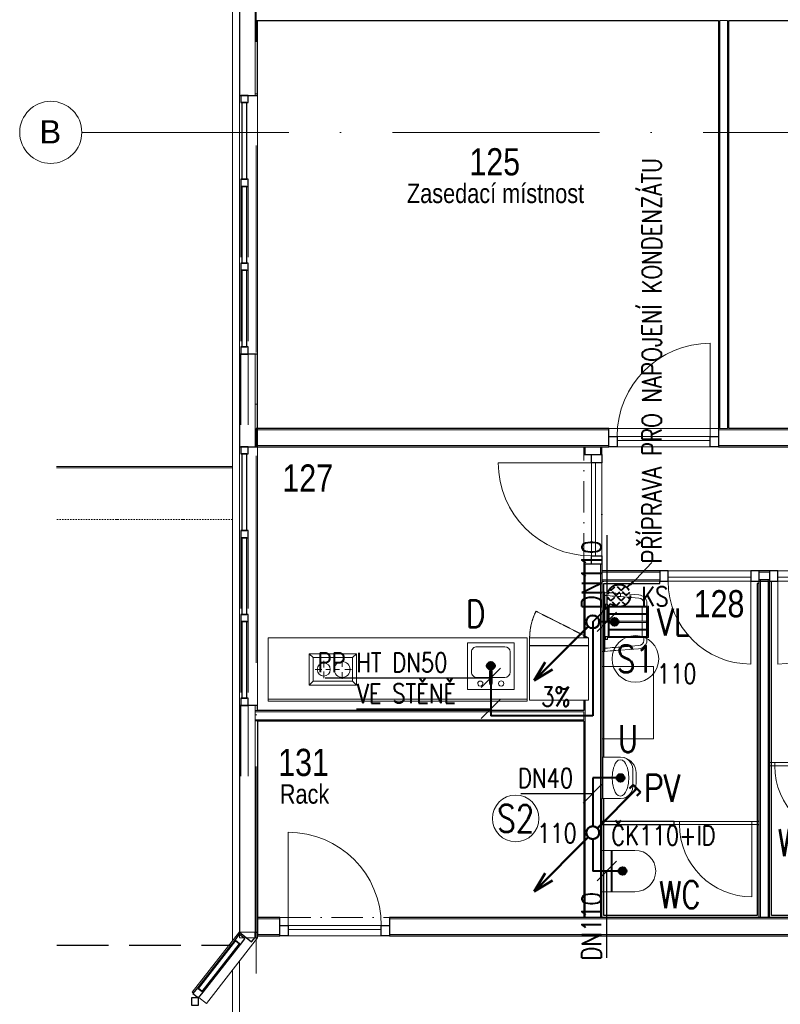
# Model space of a CAD drawing. Header units: millimetres. Extents: x -34728 to 839610, y -480656 to 464976.
# Tile 46 of 69: x 236165 to 243512, y 14897 to 24411. Entities that reach past the tile are written whole.
import ezdxf
from ezdxf.enums import TextEntityAlignment as Align

# ---------------------------------------------------------------- set-up
doc = ezdxf.new("R2010")
doc.units = ezdxf.units.MM
for name, pattern in [('A_CARA_07', [7, 5, -2]), ('A_CARA_15', [7.6, 5, -1.3, 0, -1.3]), ('IMPORT-A_CARA_07', [700, 500, -200]), ('IMPORT-KANVPOVO', [2000, 700, -650, 0, -650]), ('Skryté', [714.375, 476.25, -238.125]), ('ČERCHOVANÁ', [25.4, 12.7, -6.35, 0, -6.35]), ('Čerchovaná 20mm', [3000, 2000, -500, 0, -500]), ('Čerchovaná 3mm', [500, 300, -100, 0, -100]), ('Čárka', [635, 317.5, -317.5])]:
    doc.linetypes.add(name, pattern=pattern)
doc.layers.get('0').update_dxf_attribs({"color": 9})
for name, color, linetype, lineweight in [('05_ŠRAFY', 253, 'Continuous', 9), ('_KANAL TRASA 1', 10, 'IMPORT-KANVPOVO', 70), ('CA_DVERE', 9, 'Continuous', 13), ('CA_DVERE18', 9, 'Continuous', 9), ('CA_DVERE25', 9, 'Continuous', 9), ('CA_DVERE_NEVHRA1', 9, 'Čerchovaná 3mm', 13), ('CA_OPLASTE18', 8, 'Continuous', 13), ('CA_OSY', 9, 'ČERCHOVANÁ', 9), ('CA_PODLAHA25', 9, 'Continuous', 13), ('CA_POHHRA25', 9, 'Continuous', 13), ('CA_REZY', 9, 'Continuous', 25), ('CA_TEXT25', 9, 'Continuous', 9), ('CA_TEXT35', 9, 'Continuous', 9), ('CA_ZARIZPRED', 5, 'Continuous', 13), ('CKBUBLINY', 6, 'Continuous', 18), ('HIDROIDEA_NAHON_ZAKLADY_dwg', 8, 'Continuous', 9), ('ostatni_TL', 7, 'Continuous', 20), ('PL_KANAL', 240, 'Continuous', 40), ('PL_Z-stoupacky2', 2, 'Continuous', 50), ('TEXT25', 3, 'Continuous', 25), ('TEXT35', 1, 'Continuous', 35)]:
    doc.layers.add(name, color=color, linetype=linetype, lineweight=lineweight)
doc.styles.add('Arial_1', font='arial.ttf', dxfattribs={"height": 450})
doc.styles.add('Arial_2', font='arial.ttf', dxfattribs={"width": 0.8, "height": 200})
doc.styles.add('Arial_4', font='arial.ttf', dxfattribs={"width": 0.8, "height": 350})
doc.styles.add('ROMANS', font='romans', dxfattribs={"width": 0.8})

# ---------------------------------------------------------------- blocks, each defined once
blk = doc.blocks.new('A$C806126b3')
at = {"layer": 'PL_KANAL'}
h = blk.add_hatch(color=256, dxfattribs=at)
h.dxf.hatch_style = 1
edge = h.paths.add_edge_path()
edge.add_arc((0, 0), 25, 0, 360)
blk.add_circle((0, 0), 25, dxfattribs=at)
blk = doc.blocks.new('A$C1F353BCB')
at = {"layer": 'PL_Z-stoupacky2', "linetype": 'ByBlock', "ltscale": 10}
for p, q in [((-44.2, -44.2), (-567.5, -567.5)), ((-461.1, -390.2), (-567.5, -567.5)), ((-567.5, -567.5), (-390.2, -461.1))]:
    blk.add_line(p, q, dxfattribs=at)
blk.add_circle((0, 0), 62.5, dxfattribs=at)
blk = doc.blocks.new('A$Cc3c98b1b')
at = {"layer": 'PL_KANAL', "linetype": 'A_CARA_15', "ltscale": 500}
h = blk.add_hatch(dxfattribs=at)
h.set_pattern_fill('ANGLE', color=220, scale=10)
h.set_pattern_definition([(0, (-27881.03, -23070.68), (0, 69.85), [50.8, -19.05]), (90, (-27881.03, -23070.68), (-69.85, 4e-15), [50.8, -19.05])])
h.paths.add_polyline_path([(109.2, 0, 1), (-109.2, 0, 1)])
at = {"layer": 'PL_KANAL', "color": 220, "linetype": 'A_CARA_15', "ltscale": 50}
blk.add_circle((0, 0), 109.2, dxfattribs=at)
blk = doc.blocks.new('A$Cb77a6727')
at = {"layer": 'PL_Z-stoupacky2', "color": 2, "linetype": 'ByBlock', "ltscale": 10}
for p, q in [((44.2, 44.2), (425.6, 425.6)), ((390.2, 461.1), (354.7, 425.6)), ((390.2, 461.1), (461.1, 390.2)), ((461.1, 390.2), (425.6, 354.7))]:
    blk.add_line(p, q, dxfattribs=at)
blk.add_circle((0, 0), 62.5, dxfattribs=at)
blk = doc.blocks.new('CZ-Dveře_otočné_jednokřídlé_OCZ - CZ-Dveře_otočné_jednokřídlé_900-2411362-PŮDORYS _8_000 _ vestavek V7')
at = {"layer": 'CA_DVERE18'}
for p, q in [((-400, 50), (400, 50)), ((-400, -50), (-400, -850))]:
    blk.add_line(p, q, dxfattribs=at)
blk.add_arc((-400, -50), 800, 270, 0, dxfattribs=at)
at = {"layer": 'CA_DVERE25', "lineweight": 25}
for p, q in [((-400, 50), (-480, 50)), ((-480, 50), (-480, -50)), ((-400, -50), (-400, 50)), ((480, 50), (400, 50)), ((400, 50), (400, -50)), ((480, -50), (480, 50)), ((-480, -50), (-400, -50)), ((400, -50), (480, -50))]:
    blk.add_line(p, q, dxfattribs=at)
at = {"layer": 'CA_DVERE25'}
for p, q in [((400, -10), (-400, -10)), ((-400, -10), (-400, -50)), ((-400, -50), (400, -50)), ((400, -50), (400, -10))]:
    blk.add_line(p, q, dxfattribs=at)
at = {"layer": 'CA_DVERE_NEVHRA1'}
blk.add_line((-400, 50), (400, 50), dxfattribs=at)
blk = doc.blocks.new('HIDROIDEA_NAHON_ZAKLADY_dwg-2120815-PŮDORYS _8_000 _ vestavek V7')
at = {"layer": '_KANAL TRASA 1', "color": 8, "linetype": 'IMPORT-A_CARA_07', "lineweight": 25}
blk.add_line((158815.7, 5040.4), (160496.8, 5040.4), dxfattribs=at)
blk = doc.blocks.new('Systémový panel - Panel prosklený_ 50mm-2432688-PŮDORYS _8_000 _ vestavek V7')
at = {"layer": 'CA_OPLASTE18', "lineweight": 25}
for p, q in [((370, 60), (-370, 60)), ((-370, 60), (-370, 10)), ((-370, 10), (370, 10)), ((370, 10), (370, 60))]:
    blk.add_line(p, q, dxfattribs=at)
blk = doc.blocks.new('Obdélníková příčel - 70_70mm-2430907-PŮDORYS _8_000 _ vestavek V7')
at = {"layer": 'CA_POHHRA25'}
for p, q in [((161620, 15268.2), (161620, 14528.2)), ((161690, 14528.2), (161690, 15268.2))]:
    blk.add_line(p, q, dxfattribs=at)
blk = doc.blocks.new('Obdélníková příčel - 70_70mm-2417866-PŮDORYS _8_000 _ vestavek V7')
at = {"layer": 'CA_POHHRA25', "lineweight": 25}
for p, q in [((-70, 0), (0, 0)), ((-70, -70), (-70, 0)), ((0, 0), (0, -70)), ((0, -70), (-70, -70))]:
    blk.add_line(p, q, dxfattribs=at)
blk = doc.blocks.new('Obdélníková příčel - 70_70mm-2417867-PŮDORYS _8_000 _ vestavek V7')
at = {"layer": 'CA_POHHRA25', "lineweight": 25}
for p, q in [((-70, 0), (-70, -70)), ((0, 0), (-70, 0)), ((0, -70), (0, 0)), ((-70, -70), (0, -70))]:
    blk.add_line(p, q, dxfattribs=at)
blk = doc.blocks.new('Obdélníková příčel - 70_70mm-2417864-PŮDORYS _8_000 _ vestavek V7')
at = {"layer": 'CA_POHHRA25', "lineweight": 25}
for p, q in [((-35, 0), (35, 0)), ((-35, -70), (-35, 0)), ((35, 0), (35, -70)), ((35, -70), (-35, -70))]:
    blk.add_line(p, q, dxfattribs=at)
blk = doc.blocks.new('Systémový panel - Panel prosklený_ 50mm-2531088-PŮDORYS _8_000 _ vestavek V7')
at = {"layer": 'CA_OPLASTE18', "lineweight": 25}
for p, q in [((292.9, -10), (-292.9, -10)), ((-292.9, -10), (-292.9, -60)), ((-292.9, -60), (292.9, -60)), ((292.9, -60), (292.9, -10))]:
    blk.add_line(p, q, dxfattribs=at)
blk = doc.blocks.new('Obdélníková příčel - 70_70mm-2531085-PŮDORYS _8_000 _ vestavek V7')
at = {"layer": 'CA_POHHRA25'}
for p, q in [((161200.7, 12484.5), (161561.4, 12946.1)), ((161616.6, 12903), (161255.9, 12441.4))]:
    blk.add_line(p, q, dxfattribs=at)
blk = doc.blocks.new('Obdélníková příčel - 70_70mm-2423727-PŮDORYS _8_000 _ vestavek V7')
at = {"layer": 'CA_POHHRA25', "lineweight": 25}
for p, q in [((-70, 0), (-70, 70)), ((-70, 70), (0, 70)), ((0, 70), (0, 0)), ((0, 0), (-70, 0))]:
    blk.add_line(p, q, dxfattribs=at)
blk = doc.blocks.new('Obdélníková příčel - 70_70mm-2423728-PŮDORYS _8_000 _ vestavek V7')
at = {"layer": 'CA_POHHRA25', "lineweight": 25}
for p, q in [((0, 70), (-70, 70)), ((-70, 70), (-70, 0)), ((0, 0), (0, 70)), ((-70, 0), (0, 0))]:
    blk.add_line(p, q, dxfattribs=at)
blk = doc.blocks.new('HP_Jednokridle-oboustrana-zaruben1 - 700x1970-1359875-PŮDORYS _8_000 _ vestavek V7')
at = {"layer": 'CA_DVERE'}
for p, q in [((-370, 15), (-370, 715)), ((-420, 15), (-370, 15)), ((-370, 15), (-370, -15)), ((-370, 15), (330, 15)), ((330, 15), (330, -15)), ((330, 15), (380, 15)), ((-420, -15), (-370, -15)), ((-370, -15), (330, -15)), ((330, -15), (380, -15))]:
    blk.add_line(p, q, dxfattribs=at)
blk.add_arc((-370, 15), 700, 0, 90, dxfattribs=at)
at = {"layer": 'CA_DVERE_NEVHRA1'}
for p, q in [((-370, 15), (330, 15)), ((330, -15), (-370, -15))]:
    blk.add_line(p, q, dxfattribs=at)
blk = doc.blocks.new('WC 01 - WC-847183-PŮDORYS _8_000 _ vestavek V7')
at = {"layer": 'CA_ZARIZPRED'}
for p, q in [((-200, 20), (-200, -200)), ((200, -200), (200, 20)), ((-200, -200), (200, -200)), ((-200, -210), (-200, -200)), ((200, -210), (-200, -210)), ((-200, -210), (-200, -300)), ((200, -200), (200, -210)), ((200, -300), (200, -210))]:
    blk.add_line(p, q, dxfattribs=at)
blk.add_arc((0, 20), 200, 0, 180, dxfattribs=at)
blk = doc.blocks.new('CZ-Dveře_otočné_jednokřídlé_OCZ - CZ-Dveře_otočné_jednokřídlé_900-2441689-PŮDORYS _8_000 _ vestavek V7')
at = {"layer": 'CA_DVERE18'}
for p, q in [((-400, 50), (400, 50)), ((400, -50), (400, -850))]:
    blk.add_line(p, q, dxfattribs=at)
blk.add_arc((400, -50), 800, 180, 270, dxfattribs=at)
at = {"layer": 'CA_DVERE25', "lineweight": 25}
for p, q in [((-400, 50), (-480, 50)), ((-480, 50), (-480, -50)), ((-400, -50), (-400, 50)), ((480, 50), (400, 50)), ((400, 50), (400, -50)), ((480, -50), (480, 50)), ((-480, -50), (-400, -50)), ((400, -50), (480, -50))]:
    blk.add_line(p, q, dxfattribs=at)
at = {"layer": 'CA_DVERE25'}
for p, q in [((400, -10), (-400, -10)), ((-400, -10), (-400, -50)), ((-400, -50), (400, -50)), ((400, -50), (400, -10))]:
    blk.add_line(p, q, dxfattribs=at)
at = {"layer": 'CA_DVERE_NEVHRA1'}
blk.add_line((-400, 50), (400, 50), dxfattribs=at)
blk = doc.blocks.new('Výlevka - Výlevka-2403445-PŮDORYS _8_000 _ vestavek V7')
at = {"layer": 'CA_ZARIZPRED'}
for p, q in [((-231, 522.5), (-201, 522.5)), ((-231, 492.3), (-201, 492.3)), ((99.2, 537.5), (-201, 537.5)), ((-201, 537.5), (-201, 522.5)), ((-201, 515.9), (-201, 522.5)), ((-201, 515.9), (-201, 142.1)), ((-191.2, 477.3), (-130.6, 477.3)), ((-191, 142.3), (-191, 515.9)), ((87.8, 527.5), (-189.4, 527.5)), ((-189.4, 517.5), (87.8, 517.5)), ((-130.8, 522.5), (-130.8, 153.4)), ((-121, 477.3), (-55.6, 477.3)), ((-120.8, 153.4), (-120.8, 522.5)), ((-55.8, 522.5), (-55.8, 153.4)), ((-46, 477.3), (19.4, 477.3)), ((-45.8, 153.4), (-45.8, 522.5)), ((19.2, 522.5), (19.2, 153.4)), ((29, 477.3), (89.6, 477.3)), ((29.2, 153.4), (29.2, 522.5)), ((89.4, 515.9), (89.4, 142.3)), ((99.2, 522.5), (99.2, 537.5)), ((99.2, 522.5), (99.2, 515.9)), ((99.2, 522.5), (129.2, 522.5)), ((99.2, 492.3), (129.1, 492.3)), ((99.4, 142.3), (99.4, 515.9)), ((-324.1, 267.5), (-310.2, 445.1)), ((-294, 267.5), (-280.1, 443.6)), ((179.3, 442.1), (192.8, 267.5)), ((209.2, 442.5), (222.8, 267.5)), ((-324.1, 267.5), (-294, 267.5)), ((192.8, 267.5), (222.8, 267.5)), ((-335.9, 117.5), (-338.3, 87.5)), ((234.4, 117.5), (-335.9, 117.5)), ((-221, 142.6), (-221, 139.3)), ((-221, 142.6), (-191, 142.6)), ((-221, 121.6), (-221, 139.3)), ((-221, 139.3), (-191, 139.3)), ((-221, 121.6), (-221, 118.9)), ((-221, 121.6), (-191, 121.6)), ((-221, 118.9), (-191, 118.9)), ((-191, 118.9), (-221, 118.9)), ((-221, 118.9), (-200.8, 118.9)), ((-201, 118.9), (-196, 118.9)), ((94.4, 158.4), (-196, 158.4)), ((-196, 148.4), (94.4, 148.4)), ((-196, 118.9), (-191, 118.9)), ((-191, 139.3), (-191, 142.6)), ((-191, 139.3), (-191, 121.6)), ((-191, 118.9), (-191, 121.6)), ((89.4, 142.6), (89.4, 139.3)), ((119.4, 142.6), (89.4, 142.6)), ((89.4, 121.6), (89.4, 139.3)), ((119.4, 139.3), (89.4, 139.3)), ((89.4, 121.6), (89.4, 118.9)), ((119.4, 121.6), (89.4, 121.6)), ((89.4, 118.9), (119.4, 118.9)), ((89.4, 118.9), (119.4, 118.9)), ((89.4, 118.9), (94.4, 118.9)), ((94.4, 118.9), (99.4, 118.9)), ((119.4, 118.9), (99.2, 118.9)), ((119.4, 139.3), (119.4, 142.6)), ((119.4, 139.3), (119.4, 121.6)), ((119.4, 118.9), (119.4, 121.6)), ((236.7, 87.5), (234.4, 117.5))]:
    blk.add_line(p, q, dxfattribs=at)
at = {"layer": 'CA_ZARIZPRED', "flags": 128}
for points in [[(-189.4, 527.5), (-189.9, 527.5), (-190.3, 527.5), (-190.8, 527.4), (-191.3, 527.4), (-191.7, 527.3), (-192.2, 527.2), (-192.6, 527), (-193.1, 526.9), (-193.5, 526.8), (-193.9, 526.6), (-194.3, 526.4), (-194.8, 526.2), (-195.2, 526), (-195.6, 525.7), (-196, 525.5), (-196.3, 525.2), (-196.7, 524.9), (-197, 524.6), (-197.4, 524.3), (-197.7, 524), (-198, 523.6), (-198.3, 523.3), (-198.6, 522.9), (-198.9, 522.6), (-199.2, 522.2), (-199.4, 521.8), (-199.6, 521.4), (-199.8, 521), (-200, 520.5), (-200.2, 520.1), (-200.4, 519.7), (-200.5, 519.2), (-200.6, 518.8), (-200.7, 518.3), (-200.8, 517.9), (-200.9, 517.4), (-200.9, 517), (-201, 516.5), (-201, 516), (-201, 515.9)], [(-191, 515.9), (-191, 516), (-191, 516), (-191, 516.1), (-191, 516.2), (-191, 516.2), (-190.9, 516.3), (-190.9, 516.4), (-190.9, 516.4), (-190.9, 516.5), (-190.9, 516.5), (-190.8, 516.6), (-190.8, 516.6), (-190.8, 516.7), (-190.8, 516.8), (-190.7, 516.8), (-190.7, 516.9), (-190.6, 516.9), (-190.6, 517), (-190.6, 517), (-190.5, 517.1), (-190.5, 517.1), (-190.4, 517.1), (-190.4, 517.2), (-190.3, 517.2), (-190.3, 517.2), (-190.2, 517.3), (-190.2, 517.3), (-190.1, 517.3), (-190, 517.4), (-190, 517.4), (-189.9, 517.4), (-189.9, 517.4), (-189.8, 517.5), (-189.7, 517.5), (-189.7, 517.5), (-189.6, 517.5), (-189.6, 517.5), (-189.5, 517.5), (-189.4, 517.5), (-189.4, 517.5)], [(99.4, 515.9), (99.4, 516.4), (99.4, 516.8), (99.3, 517.3), (99.2, 517.8), (99.2, 518.2), (99.1, 518.7), (98.9, 519.1), (98.8, 519.6), (98.7, 520), (98.5, 520.4), (98.3, 520.8), (98.1, 521.3), (97.9, 521.7), (97.6, 522.1), (97.4, 522.5), (97.1, 522.8), (96.8, 523.2), (96.5, 523.6), (96.2, 523.9), (95.9, 524.2), (95.5, 524.5), (95.2, 524.8), (94.8, 525.1), (94.5, 525.4), (94.1, 525.7), (93.7, 525.9), (93.3, 526.1), (92.9, 526.3), (92.4, 526.5), (92, 526.7), (91.6, 526.9), (91.1, 527), (90.7, 527.1), (90.2, 527.2), (89.8, 527.3), (89.3, 527.4), (88.9, 527.5), (88.4, 527.5), (87.9, 527.5), (87.8, 527.5)], [(87.8, 517.5), (87.9, 517.5), (87.9, 517.5), (88, 517.5), (88.1, 517.5), (88.1, 517.5), (88.2, 517.5), (88.2, 517.4), (88.3, 517.4), (88.4, 517.4), (88.4, 517.4), (88.5, 517.3), (88.5, 517.3), (88.6, 517.3), (88.7, 517.3), (88.7, 517.2), (88.8, 517.2), (88.8, 517.1), (88.9, 517.1), (88.9, 517.1), (88.9, 517), (89, 517), (89, 516.9), (89.1, 516.9), (89.1, 516.8), (89.1, 516.8), (89.2, 516.7), (89.2, 516.7), (89.2, 516.6), (89.3, 516.5), (89.3, 516.5), (89.3, 516.4), (89.3, 516.4), (89.3, 516.3), (89.4, 516.2), (89.4, 516.2), (89.4, 516.1), (89.4, 516.1), (89.4, 516), (89.4, 515.9), (89.4, 515.9)], [(-335.9, 117.5), (-334, 142.5), (-332.1, 166.8), (-330.3, 188.7), (-328.9, 206.9)], [(-328.9, 206.9), (-327.6, 224), (-325.9, 244.6), (-324.1, 267.5)], [(-305.8, 117.5), (-303.9, 142.5), (-302, 166.8), (-300.2, 188.7), (-298.8, 206.9)], [(-298.8, 206.9), (-297.4, 224), (-295.8, 244.6), (-294, 267.5)], [(192.8, 267.5), (194.5, 244.6), (196.1, 224), (197.4, 206.9)], [(197.4, 206.9), (198.8, 188.7), (200.5, 166.8), (202.4, 142.5), (204.3, 117.5)], [(222.8, 267.5), (224.5, 244.6), (226.1, 224), (227.5, 206.9)], [(227.5, 206.9), (228.9, 188.7), (230.6, 166.8), (232.4, 142.5), (234.4, 117.5)]]:
    blk.add_lwpolyline(points, dxfattribs=at)
at = {"layer": 'CA_ZARIZPRED'}
for centre, radius, start, end in [((-231, 443.3), 79.2, 90, 178.74066), ((-231, 443.2), 49.1, 90, 179.55971), ((129.1, 442.1), 50.2, 0, 90), ((129.2, 442.5), 80, 360, 90), ((-50.8, 209.5), 20, 105, 255), ((-50.8, 209.5), 20, 285, 75)]:
    blk.add_arc(centre, radius, start, end, dxfattribs=at)
blk = doc.blocks.new('Umyvadlo - 40x30 cm-2331935-PŮDORYS _8_000 _ vestavek V7')
at = {"layer": 'CA_ZARIZPRED'}
for p, q in [((-200, -7.6), (-200, 0)), ((-200, 0), (200, 0)), ((-200, -10), (-200, -180)), ((200, -10), (-200, -10)), ((200, 0), (200, -7.6)), ((200, -180), (200, -10)), ((-80, -300), (80, -300)), ((50, -330), (-50, -330))]:
    blk.add_line(p, q, dxfattribs=at)
at = {"layer": 'CA_ZARIZPRED', "flags": 128}
for points in [[(-200, -180), (-200, -162.9), (-200, -145.3), (-200, -127.2), (-200, -122.9)], [(-200, -180), (-195.9, -211.1), (-183.9, -240), (-164.9, -264.9), (-140, -283.9), (-111.1, -295.9), (-80, -300)], [(-176, -180), (-170, -159.2), (-155.8, -142.8), (-137.8, -130.2), (-118.1, -120.7), (-97.4, -113.4), (-76.1, -107.9), (-54.6, -104), (-32.9, -101.4), (-10.9, -100.2), (11, -100.2), (32.9, -101.4), (54.6, -103.9), (76.2, -107.9), (97.4, -113.4), (118.1, -120.7), (137.8, -130.2), (155.7, -142.7), (169.9, -159.2), (176, -180)], [(176, -180), (169.9, -200.8), (155.7, -217.3), (137.8, -229.8), (118.1, -239.3), (97.4, -246.6), (76.2, -252.1), (54.6, -256.1), (32.9, -258.6), (11, -259.8), (-10.9, -259.8), (-32.9, -258.6), (-54.6, -256), (-76.1, -252.1), (-97.4, -246.6), (-118.1, -239.3), (-137.8, -229.8), (-155.8, -217.2), (-170, -200.8), (-176, -180)], [(80, -300), (111.1, -295.9), (140, -283.9), (164.9, -264.9), (183.9, -240), (195.9, -211.1), (200, -180)], [(200, -122.9), (200, -127.2), (200, -145.3), (200, -162.9), (200, -180)]]:
    blk.add_lwpolyline(points, dxfattribs=at)
at = {"layer": 'CA_ZARIZPRED'}
for centre, radius, start, end in [((0, -180), 18.8, 360, 180), ((0, -180), 18.8, 180, 360), ((-50, -180), 150, 193.31167, 270), ((50, -180), 150, 270, 346.68833)]:
    blk.add_arc(centre, radius, start, end, dxfattribs=at)
for points in [[(-200, -10), (-200, -10), (-200, -9.3), (-200, -5.9), (-200, -2.2), (-200, 0)], [(200, 0), (200, -2.2), (200, -5.9), (200, -9.3), (200, -10), (200, -10)]]:
    blk.add_open_spline(points, degree=3, dxfattribs=at)
blk = doc.blocks.new('CZ-Dveře_otočné_jednokřídlé_OCZ - CZ-Dveře_otočné_jednokřídlé_900-2444197-PŮDORYS _8_000 _ vestavek V7')
at = {"layer": 'CA_DVERE18'}
for p, q in [((450, 12.5), (450, 912.5)), ((-450, -87.5), (450, -87.5))]:
    blk.add_line(p, q, dxfattribs=at)
blk.add_arc((450, 12.5), 900, 90, 180, dxfattribs=at)
at = {"layer": 'CA_DVERE25', "lineweight": 25}
for p, q in [((-530, -87.5), (-530, 12.5)), ((-530, 12.5), (-450, 12.5)), ((-450, 12.5), (-450, -87.5)), ((450, -87.5), (450, 12.5)), ((450, 12.5), (530, 12.5)), ((530, 12.5), (530, -87.5)), ((-450, -87.5), (-530, -87.5)), ((530, -87.5), (450, -87.5))]:
    blk.add_line(p, q, dxfattribs=at)
at = {"layer": 'CA_DVERE25'}
for p, q in [((-450, -27.5), (-450, 12.5)), ((-450, 12.5), (450, 12.5)), ((450, 12.5), (450, -27.5)), ((450, -27.5), (-450, -27.5))]:
    blk.add_line(p, q, dxfattribs=at)
at = {"layer": 'CA_DVERE_NEVHRA1'}
for p, q in [((-530, 87.5), (530, 87.5)), ((-450, -87.5), (450, -87.5))]:
    blk.add_line(p, q, dxfattribs=at)
blk = doc.blocks.new('M_Chladnička - 600 x 660mm-807744-PŮDORYS _8_000 _ vestavek V7')
at = {"layer": 'CA_ZARIZPRED', "color": 9}
for p, q in [((-338.8, -257.6), (-338.8, 266.2)), ((-338.8, 266.2), (231.2, 266.2)), ((231.2, 266.2), (231.2, -257.6)), ((231.2, -257.6), (-338.8, -257.6)), ((-338.8, -257.6), (-338.8, -333.8)), ((231.2, -257.6), (-338.8, -257.6)), ((231.2, -260.8), (-338.8, -260.8)), ((-338.8, -260.8), (-338.8, -333.8)), ((231.2, -333.8), (231.2, -257.6)), ((231.2, -333.8), (231.2, -260.8)), ((-338.8, -333.8), (231.2, -333.8)), ((-338.8, -333.8), (231.2, -333.8))]:
    blk.add_line(p, q, dxfattribs=at)
at = {"layer": 'CA_ZARIZPRED', "color": 9, "linetype": 'A_CARA_07', "lineweight": 9}
blk.add_line((169.3, -592.1), (-338.8, -333.8), dxfattribs=at)
blk.add_arc((-338.8, -333.8), 570, 333.05584, 0, dxfattribs=at)
blk = doc.blocks.new('Kuchyňská linka_ malá1 - 1372mm-2331933-PŮDORYS _8_000 _ vestavek V7')
at = {"layer": 'CA_ZARIZPRED', "linetype": 'A_CARA_07', "lineweight": 9}
blk.add_line((-1231.3, -610), (1268.7, -610), dxfattribs=at)
blk = doc.blocks.new('M_Deska linky s výlevkou1 - Hloubka 600mm 2-2334104-PŮDORYS _8_000 _ vestavek V7')
at = {"layer": 'CA_ZARIZPRED', "color": 9, "lineweight": 9}
for p, q in [((1299.5, 0), (-1200.5, 0)), ((-1200.5, 0), (-1200.5, -610)), ((1299.5, -610), (1299.5, 0)), ((-1200.5, -19.1), (1299.5, -19.1)), ((-1200.5, -610), (1299.5, -610))]:
    blk.add_line(p, q, dxfattribs=at)
blk = doc.blocks.new('M_Kuchyňský dřez_ ostrůvek - 450 x 450mm-807841-PŮDORYS _8_000 _ vestavek V7')
at = {"layer": 'CA_ZARIZPRED'}
for p, q in [((240.7, 227.3), (-209.3, 227.3)), ((-209.3, 227.3), (-209.3, -222.7)), ((240.7, -222.7), (240.7, 227.3)), ((3, 113), (-120.4, 113)), ((3, 170.2), (3, 53.1)), ((28.4, 170.2), (28.4, 53.1)), ((151.8, 113), (28.4, 113)), ((-171.2, 62.2), (-171.2, -133.8)), ((202.6, -133.8), (202.6, 62.2)), ((-120.4, -184.6), (151.8, -184.6)), ((-209.3, -222.7), (240.7, -222.7))]:
    blk.add_line(p, q, dxfattribs=at)
for centre, radius, start, end in [((-84.3, 170.2), 25.4, 360, 180), ((117.3, 172.3), 25.4, 360, 180), ((-120.4, 62.2), 50.8, 90, 180), ((-84.3, 170.2), 25.4, 180, 0), ((15.7, 170.2), 12.7, 360, 180), ((117.3, 172.3), 25.4, 180, 0), ((151.8, 62.2), 50.8, 360, 90), ((15.7, 0), 25.4, 360, 180), ((15.7, 0), 25.4, 180, 0), ((15.7, 53.1), 12.7, 180, 0), ((-120.4, -133.8), 50.8, 180, 270), ((151.8, -133.8), 50.8, 270, 0)]:
    blk.add_arc(centre, radius, start, end, dxfattribs=at)
blk = doc.blocks.new('M_Sporák_ 2 jedn_ - 305 x 457mm-807844-PŮDORYS _8_000 _ vestavek V7')
at = {"layer": 'CA_ZARIZPRED', "color": 9}
for p, q in [((-76.3, 258.7), (-38.2, 220.6)), ((-76.3, -198.3), (-76.3, 258.7)), ((-76.3, 258.7), (228.7, 258.7)), ((-38.2, -160.2), (-38.2, 220.6)), ((-38.2, 220.6), (190.6, 220.6)), ((76.2, 144.4), (76.2, 207.9)), ((228.7, 258.7), (190.6, 220.6)), ((190.6, 220.6), (190.6, -160.2)), ((228.7, 258.7), (228.7, -198.3)), ((50.8, 119), (-12.7, 119)), ((101.6, 119), (165.1, 119)), ((76.2, 93.6), (76.2, 55.6)), ((57.2, -58.6), (-6.3, -58.6)), ((76.2, -39.5), (76.2, -1.5)), ((76.2, -77.6), (76.2, -141.1)), ((95.3, -58.6), (158.8, -58.6)), ((-76.3, -198.3), (-38.2, -160.2)), ((190.6, -160.2), (-38.2, -160.2)), ((228.7, -198.3), (190.6, -160.2)), ((228.7, -198.3), (-76.3, -198.3))]:
    blk.add_line(p, q, dxfattribs=at)
for centre, radius, start, end in [((76.2, 119), 76.2, 360, 180), ((76.2, 119), 76.2, 180, 0), ((76.2, -58.6), 63.5, 360, 180), ((76.2, -58.6), 63.5, 180, 0)]:
    blk.add_arc(centre, radius, start, end, dxfattribs=at)
blk = doc.blocks.new('CZ-Dveře_otočné_jednokřídlé_OCZ - CZ-Dveře_otočné_jednokřídlé_900-2553203-PŮDORYS _8_000 _ vestavek V7')
at = {"layer": 'CA_DVERE18'}
for p, q in [((-450, 12.5), (-450, 912.5)), ((-450, -87.5), (450, -87.5))]:
    blk.add_line(p, q, dxfattribs=at)
blk.add_arc((-450, 12.5), 900, 360, 90, dxfattribs=at)
at = {"layer": 'CA_DVERE25', "lineweight": 25}
for p, q in [((-530, -87.5), (-530, 12.5)), ((-530, 12.5), (-450, 12.5)), ((-450, 12.5), (-450, -87.5)), ((450, -87.5), (450, 12.5)), ((450, 12.5), (530, 12.5)), ((530, 12.5), (530, -87.5)), ((-450, -87.5), (-530, -87.5)), ((530, -87.5), (450, -87.5))]:
    blk.add_line(p, q, dxfattribs=at)
at = {"layer": 'CA_DVERE25'}
for p, q in [((-450, -27.5), (-450, 12.5)), ((-450, 12.5), (450, 12.5)), ((450, 12.5), (450, -27.5)), ((450, -27.5), (-450, -27.5))]:
    blk.add_line(p, q, dxfattribs=at)
at = {"layer": 'CA_DVERE_NEVHRA1'}
for p, q in [((-530, 87.5), (530, 87.5)), ((-450, -87.5), (450, -87.5))]:
    blk.add_line(p, q, dxfattribs=at)
blk = doc.blocks.new('Osnova - Bublina osnovy 12mm-4850-PŮDORYS _8_000 _ vestavek V7')
at = {"layer": 'CA_TEXT35'}
blk.add_circle((0, 0), 6, dxfattribs=at)
blk = doc.blocks.new('A$Ceaa222a8')
at = {"layer": 'CA_OSY', "linetype": 'Čerchovaná 20mm'}
for p, q in [((0, -1127.4), (0, 22804.4)), ((-1685.5, 13000), (14358.6, 13000))]:
    blk.add_line(p, q, dxfattribs=at)
at = {"layer": 'CA_OSY'}
blk.add_line((-230, 9260), (-1929, 9260), dxfattribs=at)
at = {"layer": 'CA_PODLAHA25'}
for p, q in [((3405, 10137.5), (4465, 10137.5)), ((-1929, 9770), (-230, 9770)), ((1207.4, 5237.5), (307.4, 5237.5)), ((-162.5, 4992.3), (-162.5, 2280.3))]:
    blk.add_line(p, q, dxfattribs=at)
at = {"layer": 'CA_PODLAHA25', "color": 254}
blk.add_line((-230, 9760), (-1929, 9760), dxfattribs=at)
at = {"layer": 'CA_POHHRA25'}
for p, q in [((-230, 5190.2), (-230, 21100.1)), ((-12.5, 20882.6), (-12.5, 13357.7)), ((-12.5, 14082.4), (12.5, 14082.4)), ((4477.5, 10137.5), (4477.5, 14082.4)), ((4552.5, 14082.4), (4477.5, 14082.4)), ((4552.5, 10137.5), (4552.5, 14082.4)), ((-162.5, 10857.7), (-162.5, 13357.7)), ((12.5, 13357.7), (12.5, 10857.7)), ((-12.5, 10857.7), (-12.5, 9962.5)), ((3405, 10125), (0, 10125)), ((9565, 10125), (4465, 10125)), ((4477.5, 10137.5), (4552.5, 10137.5)), ((-162.5, 7462.5), (-162.5, 9962.5)), ((3405, 9975), (0, 9975)), ((12.5, 9962.5), (12.5, 7462.5)), ((3175, 9888), (3175, 9958)), ((3325, 9888), (3325, 9958)), ((9565, 9975), (4465, 9975)), ((3175, 8115), (3175, 8828)), ((3325, 5412.5), (3325, 8828)), ((3897.4, 8750), (3337.5, 8750)), ((3897.4, 8675), (3337.5, 8675)), ((3357.5, 8662.5), (3897.4, 8662.5)), ((4957.4, 8750), (4857.4, 8750)), ((4869.9, 8675), (4869.9, 5412.5)), ((4944.9, 8675), (4944.9, 5412.5)), ((3337.5, 7840.1), (3337.5, 7140.1)), ((3837.5, 7840.1), (3337.5, 7840.1)), ((3837.5, 7140.1), (3837.5, 7840.1)), ((-12.5, 5271.2), (-12.5, 7462.5)), ((3175, 5412.5), (3175, 7515)), ((-12.5, 7412.5), (12.5, 7412.5)), ((3162.5, 7400), (-12.5, 7400)), ((3162.5, 7325), (3162.5, 7400)), ((3162.5, 7325), (-12.5, 7325)), ((-12.5, 7312.5), (12.5, 7312.5)), ((3337.5, 7140.1), (3837.5, 7140.1)), ((227.4, 5400), (12.5, 5400)), ((10827.4, 5400), (1287.4, 5400)), ((-619.9, 4691.2), (-162.5, 5276.6)), ((-162.5, 5216.3), (-162.5, 5271.2)), ((-162.5, 5271.2), (-12.5, 5271.2)), ((227.4, 5250), (12.5, 5250)), ((12.5, 5237.5), (12.5, 5216.3)), ((10827.4, 5250), (1287.4, 5250)), ((12.5, 5216.3), (-482, 4583.4)), ((-162.5, 5216.3), (12.5, 5216.3)), ((-230, 2366.7), (-230, 4905.9)), ((-619.9, 4691.2), (-609.6, 4683.1)), ((-554.4, 4640), (-482, 4583.4))]:
    blk.add_line(p, q, dxfattribs=at)
at = {"layer": 'CA_REZY'}
for p, q in [((-162.5, 21032.6), (-162.5, 13357.7)), ((12.5, 14082.4), (4465, 14082.4)), ((12.5, 13357.7), (12.5, 14082.4)), ((4465, 14082.4), (4465, 10062.5)), ((4565, 10137.5), (4565, 14082.4)), ((4565, 14082.4), (11987.4, 14082.4)), ((-162.5, 13357.7), (12.5, 13357.7)), ((12.5, 10857.7), (-162.5, 10857.7)), ((-162.5, 10857.7), (-162.5, 9962.5)), ((12.5, 9962.5), (12.5, 10857.7)), ((3405, 10137.5), (0, 10137.5)), ((0, 10137.5), (0, 9962.5)), ((3405, 10062.5), (3405, 10137.5)), ((9565, 10137.5), (4565, 10137.5)), ((-162.5, 9962.5), (3405, 9962.5)), ((3162.5, 9958), (3162.5, 9888)), ((3337.5, 9958), (3162.5, 9958)), ((3337.5, 9888), (3337.5, 9958)), ((4465, 9962.5), (9565, 9962.5)), ((3162.5, 9888), (3237.5, 9888)), ((3162.5, 8828), (3162.5, 8115)), ((3237.5, 8828), (3162.5, 8828)), ((3337.5, 8828), (3337.5, 6962.5)), ((3897.4, 8762.5), (3337.5, 8762.5)), ((4957.4, 8762.5), (4857.4, 8762.5)), ((3337.5, 8662.5), (3357.5, 8662.5)), ((3897.4, 8642.5), (3897.4, 8662.5)), ((4957.4, 8675), (4857.4, 8675)), ((4857.4, 8662.5), (4957.4, 8662.5)), ((4857.4, 5412.5), (4857.4, 8662.5)), ((4957.4, 5412.5), (4957.4, 8662.5)), ((4977.4, 5432.5), (4977.4, 8662.5)), ((3357.5, 6962.5), (3357.5, 8642.5)), ((3357.5, 8642.5), (3897.4, 8642.5)), ((4837.4, 8642.5), (4837.4, 5432.5)), ((4857.4, 8642.5), (4837.4, 8642.5)), ((12.5, 7462.5), (-162.5, 7462.5)), ((-162.5, 7462.5), (-162.5, 5271.2)), ((12.5, 7412.5), (12.5, 7462.5)), ((3162.5, 7515), (3162.5, 7412.5)), ((3162.5, 7412.5), (12.5, 7412.5)), ((12.5, 7312.5), (12.5, 5237.5)), ((12.5, 7312.5), (3162.5, 7312.5)), ((3162.5, 7312.5), (3162.5, 5412.5)), ((3337.5, 5412.5), (3337.5, 6562.5)), ((3357.5, 5432.5), (3357.5, 6562.5)), ((4037.4, 6342.5), (3337.5, 6342.5)), ((3337.5, 6312.5), (4037.4, 6312.5)), ((4037.4, 6312.5), (4037.4, 6342.5)), ((4857.4, 6342.5), (4837.4, 6342.5)), ((4837.4, 6312.5), (4857.4, 6312.5)), ((4837.4, 5432.5), (3357.5, 5432.5)), ((6767.4, 5432.5), (4977.4, 5432.5)), ((227.4, 5412.5), (12.5, 5412.5)), ((227.4, 5337.5), (227.4, 5412.5)), ((10827.4, 5412.5), (1287.4, 5412.5)), ((1287.4, 5412.5), (1287.4, 5337.5)), ((-162.5, 5271.2), (-45.1, 5179.5)), ((-12.5, 5271.2), (12.5, 5271.2)), ((-12.5, 5221.2), (-12.5, 5271.2)), ((12.5, 5237.5), (227.4, 5237.5)), ((1287.4, 5237.5), (10827.4, 5237.5)), ((-45.1, 5179.5), (-12.5, 5221.2))]:
    blk.add_line(p, q, dxfattribs=at)
at = {"layer": 'CA_DVERE', "rotation": 180}
for p in [(5337.4, 6895), (4417.4, 6327.5)]:
    blk.add_blockref('HP_Jednokridle-oboustrana-zaruben1 - 700x1970-1359875-PŮDORYS _8_000 _ vestavek V7', p, dxfattribs=at)
at = {"layer": 'CA_DVERE_NEVHRA1'}
for name, p in [('CZ-Dveře_otočné_jednokřídlé_OCZ - CZ-Dveře_otočné_jednokřídlé_900-2444197-PŮDORYS _8_000 _ vestavek V7', (3935, 10050)), ('CZ-Dveře_otočné_jednokřídlé_OCZ - CZ-Dveře_otočné_jednokřídlé_900-2441689-PŮDORYS _8_000 _ vestavek V7', (4377.4, 8712.5)), ('CZ-Dveře_otočné_jednokřídlé_OCZ - CZ-Dveře_otočné_jednokřídlé_900-2411362-PŮDORYS _8_000 _ vestavek V7', (5437.4, 8712.5)), ('CZ-Dveře_otočné_jednokřídlé_OCZ - CZ-Dveře_otočné_jednokřídlé_900-2553203-PŮDORYS _8_000 _ vestavek V7', (757.4, 5325))]:
    blk.add_blockref(name, p, dxfattribs=at)
at = {"layer": 'CA_DVERE_NEVHRA1', "rotation": 90}
blk.add_blockref('CZ-Dveře_otočné_jednokřídlé_OCZ - CZ-Dveře_otočné_jednokřídlé_900-2444197-PŮDORYS _8_000 _ vestavek V7', (3250, 9358), dxfattribs=at)
at = {"layer": 'CA_OPLASTE18'}
for name, p, rotation in [('Systémový panel - Panel prosklený_ 50mm-2432688-PŮDORYS _8_000 _ vestavek V7', (-80, 12917.7), 90), ('Systémový panel - Panel prosklený_ 50mm-2432688-PŮDORYS _8_000 _ vestavek V7', (-80, 12107.7), 90), ('Systémový panel - Panel prosklený_ 50mm-2432688-PŮDORYS _8_000 _ vestavek V7', (-80, 11297.7), 90), ('Systémový panel - Panel prosklený_ 50mm-2432688-PŮDORYS _8_000 _ vestavek V7', (-80, 9522.5), 90), ('Systémový panel - Panel prosklený_ 50mm-2432688-PŮDORYS _8_000 _ vestavek V7', (-80, 8712.5), 90), ('Systémový panel - Panel prosklený_ 50mm-2432688-PŮDORYS _8_000 _ vestavek V7', (-80, 7902.5), 90), ('Systémový panel - Panel prosklený_ 50mm-2531088-PŮDORYS _8_000 _ vestavek V7', (-333.8, 4922.3), 231.9999999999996)]:
    blk.add_blockref(name, p, dxfattribs=dict(at, rotation=rotation))
at = {"layer": 'CA_POHHRA25', "extrusion": (0, 0, -1)}
for name, p, rotation in [('Obdélníková příčel - 70_70mm-2417866-PŮDORYS _8_000 _ vestavek V7', (80, 13357.7), 90), ('Obdélníková příčel - 70_70mm-2417864-PŮDORYS _8_000 _ vestavek V7', (80, 12512.7), 90), ('Obdélníková příčel - 70_70mm-2417864-PŮDORYS _8_000 _ vestavek V7', (80, 11702.7), 90), ('Obdélníková příčel - 70_70mm-2417866-PŮDORYS _8_000 _ vestavek V7', (80, 9962.5), 90), ('Obdélníková příčel - 70_70mm-2417864-PŮDORYS _8_000 _ vestavek V7', (80, 9117.5), 90), ('Obdélníková příčel - 70_70mm-2417864-PŮDORYS _8_000 _ vestavek V7', (80, 8307.5), 90), ('Obdélníková příčel - 70_70mm-2423727-PŮDORYS _8_000 _ vestavek V7', (557.3, 4636.3), 308.0000000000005), ('Obdélníková příčel - 70_70mm-2417866-PŮDORYS _8_000 _ vestavek V7', (557.3, 4636.3), 90)]:
    blk.add_blockref(name, p, dxfattribs=dict(at, rotation=rotation))
at = {"layer": 'CA_POHHRA25'}
for name, p in [('Obdélníková příčel - 70_70mm-2430907-PŮDORYS _8_000 _ vestavek V7', (-161770, -2734.6)), ('Obdélníková příčel - 70_70mm-2430907-PŮDORYS _8_000 _ vestavek V7', (-161770, -3544.6)), ('Obdélníková příčel - 70_70mm-2430907-PŮDORYS _8_000 _ vestavek V7', (-161770, -4354.6)), ('Obdélníková příčel - 70_70mm-2430907-PŮDORYS _8_000 _ vestavek V7', (-161770, -6129.9)), ('Obdélníková příčel - 70_70mm-2430907-PŮDORYS _8_000 _ vestavek V7', (-161770, -6939.9)), ('Obdélníková příčel - 70_70mm-2430907-PŮDORYS _8_000 _ vestavek V7', (-161770, -7749.9)), ('Obdélníková příčel - 70_70mm-2531085-PŮDORYS _8_000 _ vestavek V7', (-161770, -7749.9))]:
    blk.add_blockref(name, p, dxfattribs=at)
for name, p, rotation in [('Obdélníková příčel - 70_70mm-2417867-PŮDORYS _8_000 _ vestavek V7', (-80, 10857.7), 270), ('Obdélníková příčel - 70_70mm-2417867-PŮDORYS _8_000 _ vestavek V7', (-80, 7462.5), 270), ('Obdélníková příčel - 70_70mm-2423728-PŮDORYS _8_000 _ vestavek V7', (-110.4, 5208.3), 51.99999999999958)]:
    blk.add_blockref(name, p, dxfattribs=dict(at, rotation=rotation))
at = {"layer": 'CA_TEXT35', "xscale": 49.99999999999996, "yscale": 49.99999999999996, "zscale": 49.99999999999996, "rotation": 270}
blk.add_blockref('Osnova - Bublina osnovy 12mm-4850-PŮDORYS _8_000 _ vestavek V7', (-1985.5, 13000), dxfattribs=at)
at = {"layer": 'CA_ZARIZPRED'}
for name, p, rotation in [('Výlevka - Výlevka-2403445-PŮDORYS _8_000 _ vestavek V7', (3250, 8219.7), 270), ('M_Kuchyňský dřez_ ostrůvek - 450 x 450mm-807841-PŮDORYS _8_000 _ vestavek V7', (2280.9, 7845.5), 180), ('M_Sporák_ 2 jedn_ - 305 x 457mm-807844-PŮDORYS _8_000 _ vestavek V7', (710, 7886.2), 270), ('Umyvadlo - 40x30 cm-2331935-PŮDORYS _8_000 _ vestavek V7', (3337.5, 6762.5), 90), ('WC 01 - WC-847183-PŮDORYS _8_000 _ vestavek V7', (3637.5, 5862.5), 270)]:
    blk.add_blockref(name, p, dxfattribs=dict(at, rotation=rotation))
at = {"layer": 'CA_ZARIZPRED', "linetype": 'Skryté', "lineweight": 9, "rotation": 180}
blk.add_blockref('M_Chladnička - 600 x 660mm-807744-PŮDORYS _8_000 _ vestavek V7', (2871.4, 7781.2), dxfattribs=at)
at = {"layer": 'CA_ZARIZPRED', "linetype": 'Čárka', "lineweight": 9, "rotation": 180}
blk.add_blockref('Kuchyňská linka_ malá1 - 1372mm-2331933-PŮDORYS _8_000 _ vestavek V7', (1384, 7505), dxfattribs=at)
at = {"layer": 'CA_ZARIZPRED', "lineweight": 9, "rotation": 180}
blk.add_blockref('M_Deska linky s výlevkou1 - Hloubka 600mm 2-2334104-PŮDORYS _8_000 _ vestavek V7', (1414.8, 7505), dxfattribs=at)
at = {"layer": 'HIDROIDEA_NAHON_ZAKLADY_dwg', "color": 50}
blk.add_blockref('HIDROIDEA_NAHON_ZAKLADY_dwg-2120815-PŮDORYS _8_000 _ vestavek V7', (-160744.1, 107.3), dxfattribs=at)
blk.add_blockref('HIDROIDEA_NAHON_ZAKLADY_dwg-2120815-PŮDORYS _8_000 _ vestavek V7', (-160744.1, 107.3), dxfattribs=at)
at = {"layer": 'CA_TEXT25', "attachment_point": 1}
for s, insert, char_height, width, style in [('125', (2058.5, 12846.9), 262.5, 606.076, 'Arial_4'), ('Zasedací místnost', (1454.8, 12504.4), 187.5, 2082.784, 'Arial_2'), ('127', (252, 9791.4), 262.5, 606.076, 'Arial_4'), ('128', (4224.9, 8576.8), 262.5, 606.076, 'Arial_4'), ('131', (211.5, 7043.3), 262.5, 606.076, 'Arial_4'), ('Rack', (227, 6700.8), 187.5, 582.025, 'Arial_2')]:
    blk.add_mtext(s, dxfattribs=dict(at, insert=insert, char_height=char_height, width=width, style=style))
at = {"layer": 'CA_TEXT35', "insert": (-2094.3, 13117.6), "char_height": 225, "width": 256.54, "attachment_point": 1, "style": 'Arial_1', "bg_fill": 3, "box_fill_scale": 1.25, "bg_fill_color": 256, "bg_fill_true_color": 13158600, "bg_fill_transparency": 0}
blk.add_mtext('\\fArial|b0|i0|c238|p34|;B', dxfattribs=at)

msp = doc.modelspace()

# ---------------------------------------------------------------- linework, layer by layer
at = {"layer": 'CKBUBLINY', "color": 5, "ltscale": 10}
for centre in [(242111.86, 18233.99), (240955.69, 16692.9)]:
    msp.add_circle(centre, 225, dxfattribs=at)
at = {"layer": 'PL_KANAL', "color": 220, "linetype": 'A_CARA_15', "ltscale": 50}
for p, q in [((242030.6, 18922.7), (242092.42, 18984.53)), ((241700.43, 18592.53), (241876.14, 18768.25))]:
    msp.add_line(p, q, dxfattribs=at)
at = {"layer": 'PL_KANAL'}
for p, q in [((241909.93, 18592.53), (241762.93, 18592.53)), ((241700.43, 17084.53), (241700.43, 16617.74)), ((241967.93, 17084.53), (241700.43, 17084.53)), ((241700.43, 16492.74), (241700.43, 16184.53)), ((241987.93, 16184.53), (241700.43, 16184.53))]:
    msp.add_line(p, q, dxfattribs=at)
at = {"layer": 'TEXT25', "color": 2}
msp.add_line((242066.07, 18946.16), (242270.73, 19164.75), dxfattribs=at)
at = {"layer": 'TEXT25'}
for p, q in [((241742.14, 18498.25), (241930.71, 18686.81)), ((240621.42, 17957.25), (240809.98, 18145.81)), ((239115.56, 18051.53), (240715.7, 18051.53)), ((240621.42, 17657.25), (240809.98, 17845.81)), ((239416.67, 17751.53), (240715.7, 17751.53)), ((241004.35, 16934.65), (241700.43, 16934.65)), ((241606.14, 16840.36), (241794.71, 17028.93))]:
    msp.add_line(p, q, dxfattribs=at)

# ---------------------------------------------------------------- block references
at = {"color": 220, "lineweight": 35, "rotation": 45}
msp.add_blockref('A$Cc3c98b1b', (241953.37, 18845.48), dxfattribs=at)
at = {"color": 220, "lineweight": 35}
msp.add_blockref('A$Cb77a6727', (241700.43, 16555.24), dxfattribs=at)
at = {"layer": '05_ŠRAFY', "color": 200, "ltscale": 0.15}
for p in [(241700.43, 18592.53), (241700.43, 16555.24)]:
    msp.add_blockref('A$C1F353BCB', p, dxfattribs=at)
at = {"layer": 'ostatni_TL', "color": 6, "xscale": 1.5, "yscale": 1.5, "zscale": 1.5}
for p in [(241909.93, 18592.53), (240715.7, 18167.48), (241967.93, 17084.53), (241987.93, 16184.53)]:
    msp.add_blockref('A$C806126b3', p, dxfattribs=at)

# ---------------------------------------------------------------- texts
at = {"layer": 'TEXT25', "color": 2, "style": 'ROMANS', "width": 0.8}
msp.add_text('PŘÍPRAVA PRO NAPOJENÍ KONDENZÁTU ', height=187.5, rotation=90, dxfattribs=at).set_placement((242364.32, 19156.09))
for s, p in [('KS', (242167.01, 18742.73)), ('110', (242318.01, 17997.96)), ('ČK110+ID', (241877.93, 16435.27)), ('110', (241161.84, 16456.87))]:
    msp.add_text(s, height=187.5, dxfattribs=at).set_placement(p)
at = {"layer": 'TEXT25', "style": 'ROMANS', "width": 0.8}
for s, p in [('PP HT DN50', (239042.77, 18106.26)), ('VE STĚNĚ', (239421.34, 17806.26)), ('3%%%', (241201.45, 17776.01)), ('DN40', (240978.16, 16989.37))]:
    msp.add_text(s, height=187.5, dxfattribs=at).set_placement(p)
at = {"layer": 'TEXT35', "style": 'ROMANS', "width": 0.8}
for s, p in [('D', (240472.99, 18538.03)), ('VL', (242320.07, 18460.2)), ('U', (241941.97, 17333.16)), ('PV', (242194.32, 16853.64)), ('WC', (243487.28, 16327.43)), ('WC', (242338.76, 15824.8))]:
    msp.add_text(s, height=262.5, dxfattribs=at).set_placement(p)
for s, p in [('S1', (242111.86, 18233.99)), ('S2', (240955.69, 16692.9))]:
    msp.add_text(s, height=262.5, dxfattribs=at).set_placement(p, align=Align.MIDDLE)

# ---------------------------------------------------------------- next in the draw order: block references
at = {"color": 220, "lineweight": 35}
msp.add_blockref('A$Ceaa222a8', (238450.47, 10322.02), dxfattribs=at)

# ---------------------------------------------------------------- next in the draw order: linework, layer by layer
at = {"layer": 'PL_KANAL'}
for p, q in [((241700.43, 18592.53), (241700.43, 17684.53)), ((240715.7, 18167.48), (240715.7, 17684.53)), ((241700.43, 17684.53), (240715.7, 17684.53))]:
    msp.add_line(p, q, dxfattribs=at)
at = {"layer": 'TEXT25'}
for p, q in [((241836.43, 19431.33), (241836.43, 18592.53)), ((241742.14, 16090.25), (241930.71, 16278.81)), ((241836.43, 15345.73), (241836.43, 16184.53))]:
    msp.add_line(p, q, dxfattribs=at)

# ---------------------------------------------------------------- next in the draw order: texts
at = {"layer": 'TEXT25', "style": 'ROMANS', "width": 0.8}
for p in [(241781.7, 18714.8), (241781.7, 15319.41)]:
    msp.add_text('DN110', height=187.5, rotation=90, dxfattribs=at).set_placement(p)

doc.saveas('drawing.dxf')
